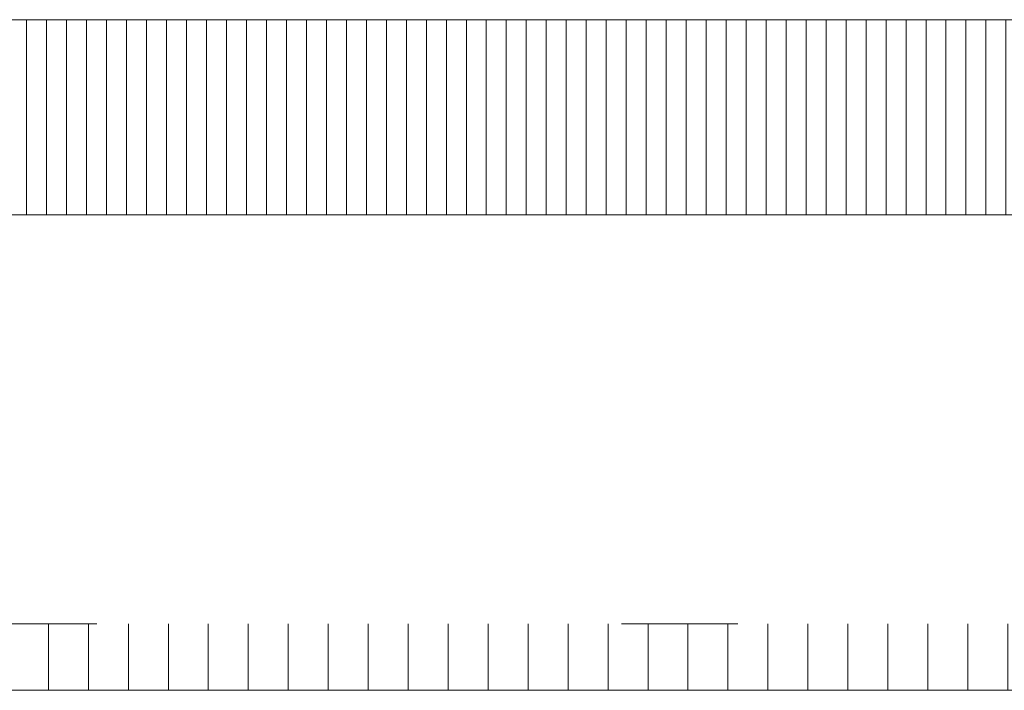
# Model space of a CAD drawing. Header units: millimetres. Extents: x -13022 to 1371524, y -38729 to 632593.
# Tile 142 of 256: x 854741 to 862131, y -18793 to -13758. Entities that reach past the tile are written whole.
import ezdxf

# ---------------------------------------------------------------- set-up
doc = ezdxf.new("R2010")
doc.units = ezdxf.units.MM
doc.header["$LTSCALE"] = 35
doc.linetypes.add('DASHED', pattern=[200, 100, -100])
doc.linetypes.add('DIVIDE', pattern=[1250, 862.5, -112.5, 25, -112.5, 25, -112.5])
doc.layers.add('LAYER22', color=7, linetype='Continuous')
doc.layers.add('LAYER27', color=7, linetype='Continuous')

msp = doc.modelspace()

# ---------------------------------------------------------------- hatches: boundary and pattern name
at = {"layer": 'LAYER27', "linetype": 'Continuous', "lineweight": 13}
h = msp.add_hatch(dxfattribs=at)
h.set_pattern_fill("~A--G'+~", style=0, pattern_type=0)
h.set_pattern_definition([(90, (834693.16, -15223.58), (-150, 9e-15), [])])
h.paths.add_polyline_path([(834693.156, -15223.582), (834693.156, -13757.55), (894256.625, -13757.55), (894256.625, -15223.582)], flags=0)
h = msp.add_hatch(dxfattribs=at)
h.set_pattern_fill('~A--G&P~', style=0, pattern_type=0)
h.set_pattern_definition([(90, (894256.62, -18292.56), (-300, 2e-14), [])])
h.paths.add_polyline_path([(894256.625, -18292.558), (894256.625, -18792.644), (834693.156, -18792.644), (834693.156, -18292.558)], flags=0)

# ---------------------------------------------------------------- linework, layer by layer
at = {"layer": 'LAYER22', "color": 7, "linetype": 'Continuous', "lineweight": 18}
for points in [[(834693.156, -13757.55), (894256.625, -13757.55)], [(894256.625, -18792.644), (834693.156, -18792.644)]]:
    msp.add_lwpolyline(points, dxfattribs=at)
at = {"layer": 'LAYER22', "color": 7, "linetype": 'DASHED', "lineweight": 18}
for points in [[(834693.156, -13757.55), (894256.625, -13757.55)], [(894256.625, -18792.644), (834693.156, -18792.644)]]:
    msp.add_lwpolyline(points, dxfattribs=at)
at = {"layer": 'LAYER22', "color": 7, "linetype": 'DIVIDE', "lineweight": 18}
for points in [[(834693.156, -15223.582), (894256.625, -15223.582)], [(894256.625, -18292.558), (834693.156, -18292.558)]]:
    msp.add_lwpolyline(points, dxfattribs=at)

doc.saveas('drawing.dxf')
